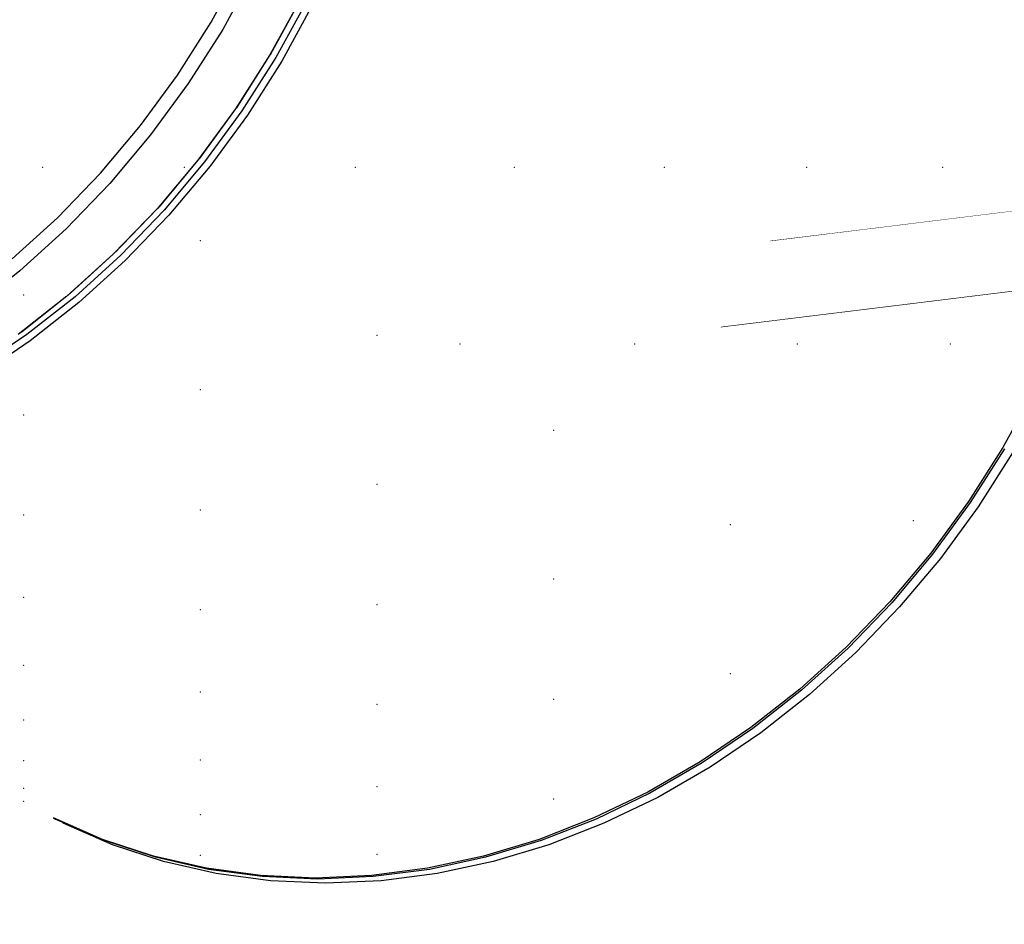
# Model space of a CAD drawing. Header units: millimetres. Extents: x 1798021 to 1815325, y -2500 to 6534.
# Tile 34 of 98: x 1805072 to 1805193, y 4779 to 4889. Entities that reach past the tile are written whole.
import ezdxf

# ---------------------------------------------------------------- set-up
doc = ezdxf.new("R2010")
doc.units = ezdxf.units.MM
doc.header["$MEASUREMENT"] = 0
doc.linetypes.add('Wipeout_Contour', pattern=[1000, 0, -1000])
for name, color, linetype in [('3 - SVĚTLA.3D', 7, 'Continuous'), ('4 - PRVKY ZÁMEČNICKÉ.3D', 7, 'Continuous'), ('Nové_4 - ZDIVO - STĚNY NENOSNÉ.3D', 7, 'Continuous'), ('Nové_Výplně - Povrchové', 7, 'Continuous'), ('Výplně - Povrchové', 7, 'Continuous')]:
    doc.layers.add(name, color=color, linetype=linetype)

# ---------------------------------------------------------------- blocks, each defined once
blk = doc.blocks.new('Řez_16', base_point=(1118812.4, 0))
at = {"color": 254, "linetype": 'Wipeout_Contour', "lineweight": 0, "ltscale": 287125239.6871727}
blk.add_wipeout([(1803569.96, 4604.29), (1803525.66, 4536.08), (1803600.03, 4385.91), (1808975.02, 5237.22), (1808974.93, 5239.5), (1808975.11, 5243.28), (1808975.65, 5246.61), (1808976.55, 5249.45), (1808977.79, 5251.81), (1808979.37, 5253.65), (1808981.29, 5254.98), (1808982.91, 5255.98), (1808983.01, 5256.01), (1808983.32, 5256.23), (1809116.02, 5337.76), (1805901.11, 4943.02), (1805926.98, 4927.12), (1805927.29, 4926.9), (1805927.39, 4926.87), (1805929.02, 4925.87), (1805930.93, 4924.54), (1805932.51, 4922.7), (1805933.76, 4920.34), (1805934.65, 4917.5), (1805935.19, 4914.17), (1805935.37, 4910.4), (1805935.2, 4906.19), (1805934.67, 4901.57), (1805933.78, 4896.58), (1805932.55, 4891.24), (1805930.97, 4885.58), (1805929.06, 4879.65), (1805926.84, 4873.47), (1805924.31, 4867.1), (1805921.48, 4860.55), (1805918.39, 4853.88), (1805915.04, 4847.13), (1805911.46, 4840.33), (1805907.67, 4833.54), (1805903.69, 4826.79), (1805899.55, 4820.12), (1805895.27, 4813.57), (1805890.88, 4807.19), (1805886.4, 4801.02), (1805881.87, 4795.08), (1805877.31, 4789.43), (1805872.75, 4784.09), (1805868.22, 4779.1), (1805863.74, 4774.48), (1805859.35, 4770.27), (1805855.07, 4766.49), (1805850.92, 4763.17), (1805846.94, 4760.32), (1805843.14, 4757.97), (1805839.56, 4756.12), (1805836.2, 4754.8), (1805833.1, 4754), (1805830.27, 4753.73), (1805827.74, 4754), (1805825.5, 4754.8), (1805823.88, 4755.8), (1805823.56, 4756.01), (1805823.47, 4756.05), (1805674.54, 4847.55), (1805672.67, 4848.84), (1805672.1, 4849.05), (1805662.34, 4855.05), (1805660.42, 4856.37), (1805658.84, 4858.22), (1805657.6, 4860.57), (1805656.7, 4863.42), (1805656.16, 4866.74), (1805655.98, 4870.52), (1805656.15, 4874.73), (1805656.69, 4879.35), (1805657.57, 4884.34), (1805658.81, 4889.68), (1805660.38, 4895.33), (1805662.29, 4901.27), (1805664.51, 4907.44), (1805667.05, 4913.82), (1805667.25, 4914.3), (1805621.97, 4908.74), (1805623.24, 4906.19), (1805624.91, 4901.57), (1805626.12, 4896.58), (1805626.89, 4891.24), (1805627.19, 4885.58), (1805627.03, 4879.65), (1805626.41, 4873.47), (1805625.34, 4867.1), (1805623.81, 4860.55), (1805621.85, 4853.88), (1805619.46, 4847.13), (1805616.65, 4840.33), (1805613.45, 4833.54), (1805609.87, 4826.79), (1805605.93, 4820.12), (1805601.67, 4813.57), (1805597.1, 4807.19), (1805592.25, 4801.02), (1805587.16, 4795.08), (1805581.86, 4789.43), (1805576.37, 4784.09), (1805570.74, 4779.1), (1805564.99, 4774.48), (1805559.17, 4770.27), (1805553.3, 4766.49), (1805547.43, 4763.17), (1805541.58, 4760.32), (1805535.81, 4757.97), (1805530.13, 4756.12), (1805524.6, 4754.8), (1805519.23, 4754), (1805514.07, 4753.73), (1805509.14, 4754), (1805504.48, 4754.8), (1805500.12, 4756.12), (1805496.08, 4757.97), (1805492.39, 4760.32), (1805491.06, 4761.32), (1805490.88, 4761.47), (1805490.73, 4761.57), (1805369.32, 4853.07), (1805368.26, 4853.98), (1805367.33, 4854.57), (1805359.37, 4860.57), (1805356.05, 4863.42), (1805353.11, 4866.74), (1805350.59, 4870.52), (1805348.49, 4874.73), (1805348.34, 4875.15), (1805203.57, 4857.37), (1805200.87, 4850.4), (1805197.56, 4843.28), (1805193.79, 4836.4), (1805189.59, 4829.78), (1805184.96, 4823.47), (1805179.95, 4817.52), (1805174.59, 4811.95), (1805168.91, 4806.8), (1805162.94, 4802.1), (1805156.72, 4797.89), (1805150.29, 4794.18), (1805143.69, 4791.01), (1805136.96, 4788.38), (1805130.14, 4786.33), (1805123.27, 4784.85), (1805116.4, 4783.95), (1805109.57, 4783.66), (1805102.81, 4783.95), (1805096.18, 4784.85), (1805089.71, 4786.33), (1805083.44, 4788.38), (1805077.41, 4791.01), (1805076.44, 4791.53), (1805076.24, 4791.64), (1805076.2, 4791.66), (1805002.45, 4831.18)], dxfattribs=at).dxf.layer = 'Výplně - Povrchové'
at = {"color": 254, "linetype": 'Wipeout_Contour', "lineweight": 0, "ltscale": 10843146.4861059}
blk.add_wipeout([(1808975.02, 5237.22), (1803600.03, 4385.91), (1803604.58, 4376.71), (1808976.2, 5227.49), (1808975.64, 5230.68), (1808975.1, 5235.29)], dxfattribs=at).dxf.layer = 'Výplně - Povrchové'
blk = doc.blocks.new('Řez_18', base_point=(1118812.4, 0))
at = {"color": 254, "linetype": 'Wipeout_Contour', "lineweight": 0, "ltscale": 72210743.34974928}
blk.add_wipeout([(1805062.58, 5053.08), (1805135.91, 5053.08), (1805135.91, 4986.45), (1805142.28, 4982.96), (1805150.19, 4977.93), (1805157.73, 4972.41), (1805164.85, 4966.42), (1805171.51, 4960.01), (1805177.66, 4953.22), (1805183.28, 4946.08), (1805188.32, 4938.65), (1805192.75, 4930.96), (1805196.54, 4923.07), (1805199.68, 4915.02), (1805202.14, 4906.87), (1805203.91, 4898.66), (1805204.97, 4890.44), (1805205.33, 4882.27), (1805204.97, 4874.2), (1805204.05, 4867.3), (1805345.55, 4884.68), (1805344.84, 4889.68), (1805344.54, 4895.33), (1805344.69, 4901.27), (1805345.31, 4907.44), (1805346.39, 4913.82), (1805347.91, 4920.37), (1805349.88, 4927.04), (1805352.27, 4933.79), (1805355.08, 4940.58), (1805358.28, 4947.38), (1805361.86, 4954.13), (1805365.79, 4960.8), (1805370.06, 4967.35), (1805374.63, 4973.72), (1805377.01, 4976.76), (1805377.01, 5053.08), (1805432.58, 5053.08), (1805432.58, 5061.08), (1805062.58, 5061.08)], dxfattribs=at).dxf.layer = 'Výplně - Povrchové'
at = {"color": 254, "linetype": 'Wipeout_Contour', "lineweight": 0, "ltscale": 14442084.49796572}
blk.add_wipeout([(1805157.99, 4851.77), (1805348.34, 4875.15), (1805346.82, 4879.35), (1805345.6, 4884.34), (1805345.55, 4884.68), (1805164.11, 4862.4), (1805163.69, 4861.44), (1805159.89, 4854.56)], dxfattribs=at).dxf.layer = 'Výplně - Povrchové'
at = {"layer": '4 - PRVKY ZÁMEČNICKÉ.3D', "color": 181, "linetype": 'Continuous', "lineweight": 30, "true_color": 0x9e3eff}
for p, q in [((1805345.55, 4884.68), (1805164.11, 4862.4)), ((1805348.34, 4875.15), (1805157.99, 4851.77))]:
    blk.add_line(p, q, dxfattribs=at)
blk = doc.blocks.new('Řez_20', base_point=(1118812.4, 0))
at = {"color": 254, "linetype": 'Wipeout_Contour', "lineweight": 0, "ltscale": 412533108.0059386}
blk.add_wipeout([(1800920.22, 500), (1804497.49, 500), (1804497.49, 2600), (1805397.49, 2600), (1805397.49, 500), (1806676.49, 500), (1806676.49, 502.46), (1806976.49, 502.46), (1806976.49, 500), (1809927.49, 500), (1809927.49, 2600), (1810827.49, 2600), (1810827.49, 500), (1812755.49, 500), (1812755.49, 2087.56), (1811335.88, 5601.22), (1810067.73, 5400.37), (1810067.73, 5390.19), (1810003.47, 5390.19), (1809952.96, 5382.19), (1809956.06, 5382.19), (1809956.06, 5304.84), (1809959.69, 5298.21), (1809962.99, 5291.1), (1809965.82, 5283.8), (1809968.14, 5276.36), (1809969.95, 5268.83), (1809971.23, 5261.25), (1809971.98, 5253.67), (1809972.19, 5246.14), (1809971.86, 5238.7), (1809970.99, 5231.4), (1809969.59, 5224.29), (1809967.67, 5217.4), (1809965.23, 5210.78), (1809962.3, 5204.47), (1809958.89, 5198.52), (1809955.02, 5192.95), (1809950.71, 5187.8), (1809946, 5183.11), (1809940.91, 5178.89), (1809935.48, 5175.19), (1809929.73, 5172.01), (1809923.93, 5168.9), (1809923.73, 5168.82), (1809922.48, 5168.13), (1809834.1, 5120.76), (1809834.07, 5120.75), (1809833.86, 5120.63), (1809832.89, 5120.12), (1809826.87, 5117.49), (1809820.6, 5115.43), (1809814.13, 5113.95), (1809807.49, 5113.06), (1809800.74, 5112.76), (1809793.9, 5113.06), (1809787.03, 5113.95), (1809780.16, 5115.43), (1809773.34, 5117.49), (1809766.61, 5120.12), (1809760.01, 5123.29), (1809753.58, 5127), (1809747.36, 5131.21), (1809741.39, 5135.91), (1809735.71, 5141.06), (1809730.35, 5146.63), (1809725.34, 5152.58), (1809720.72, 5158.89), (1809716.51, 5165.5), (1809712.74, 5172.39), (1809709.43, 5179.51), (1809706.61, 5186.81), (1809704.28, 5194.25), (1809702.48, 5201.78), (1809701.19, 5209.36), (1809700.45, 5216.94), (1809700.24, 5224.47), (1809700.57, 5231.91), (1809701.43, 5239.21), (1809702.83, 5246.32), (1809704.76, 5253.21), (1809707.19, 5259.83), (1809710.13, 5266.13), (1809713.54, 5272.09), (1809717.41, 5277.66), (1809721.71, 5282.81), (1809726.42, 5287.5), (1809731.51, 5291.72), (1809736.95, 5295.42), (1809742.7, 5298.6), (1809743.66, 5299.11), (1809743.7, 5299.13), (1809743.91, 5299.24), (1809774.39, 5315.58), (1809774.39, 5353.91), (1809533.29, 5315.72), (1809533.29, 5305.87), (1809535.67, 5302.83), (1809540.24, 5296.45), (1809544.51, 5289.91), (1809548.44, 5283.24), (1809552.02, 5276.49), (1809555.22, 5269.69), (1809558.03, 5262.9), (1809560.42, 5256.14), (1809562.39, 5249.47), (1809563.91, 5242.93), (1809564.99, 5236.55), (1809565.61, 5230.37), (1809565.77, 5224.44), (1809565.46, 5218.79), (1809564.7, 5213.45), (1809563.48, 5208.45), (1809561.82, 5203.84), (1809559.72, 5199.63), (1809557.19, 5195.85), (1809554.26, 5192.53), (1809550.93, 5189.68), (1809542.97, 5183.68), (1809542.04, 5183.09), (1809540.98, 5182.18), (1809419.57, 5090.68), (1809419.42, 5090.58), (1809419.24, 5090.43), (1809417.92, 5089.43), (1809414.22, 5087.08), (1809410.18, 5085.23), (1809405.82, 5083.91), (1809401.16, 5083.11), (1809396.23, 5082.84), (1809391.07, 5083.11), (1809385.71, 5083.91), (1809380.17, 5085.23), (1809374.5, 5087.08), (1809368.72, 5089.43), (1809362.88, 5092.28), (1809357, 5095.6), (1809351.14, 5099.38), (1809345.31, 5103.59), (1809339.56, 5108.2), (1809333.93, 5113.2), (1809328.44, 5118.54), (1809323.14, 5124.19), (1809318.05, 5130.12), (1809313.2, 5136.3), (1809308.63, 5142.68), (1809304.37, 5149.22), (1809300.44, 5155.89), (1809296.86, 5162.65), (1809293.65, 5169.44), (1809290.85, 5176.24), (1809288.45, 5182.99), (1809286.49, 5189.66), (1809284.96, 5196.2), (1809283.89, 5202.58), (1809283.27, 5208.76), (1809283.11, 5214.69), (1809283.42, 5220.35), (1809284.18, 5225.69), (1809285.4, 5230.68), (1809287.06, 5235.29), (1809289.16, 5239.5), (1809291.69, 5243.28), (1809294.62, 5246.6), (1809297.95, 5249.45), (1809299.27, 5250.45), (1809299.43, 5250.55), (1809299.6, 5250.7), (1809346.65, 5286.16), (1809231.35, 5267.9), (1809233.99, 5262.9), (1809237.34, 5256.14), (1809240.43, 5249.47), (1809243.26, 5242.93), (1809245.79, 5236.55), (1809248.01, 5230.37), (1809249.92, 5224.44), (1809251.5, 5218.79), (1809252.73, 5213.45), (1809253.62, 5208.45), (1809254.15, 5203.84), (1809254.32, 5199.63), (1809254.14, 5195.85), (1809253.6, 5192.53), (1809252.71, 5189.68), (1809251.46, 5187.33), (1809249.88, 5185.48), (1809247.97, 5184.16), (1809238.2, 5178.16), (1809237.63, 5177.95), (1809235.76, 5176.66), (1809086.83, 5085.16), (1809086.74, 5085.12), (1809086.43, 5084.91), (1809084.8, 5083.91), (1809082.57, 5083.11), (1809080.03, 5082.84), (1809077.2, 5083.11), (1809074.1, 5083.91), (1809070.74, 5085.23), (1809067.16, 5087.08), (1809063.36, 5089.43), (1809059.38, 5092.28), (1809055.23, 5095.6), (1809050.95, 5099.38), (1809046.56, 5103.59), (1809042.08, 5108.2), (1809037.55, 5113.2), (1809032.99, 5118.54), (1809028.43, 5124.19), (1809023.9, 5130.12), (1809019.42, 5136.3), (1809015.03, 5142.68), (1809010.75, 5149.22), (1809006.61, 5155.89), (1809002.63, 5162.65), (1808998.84, 5169.44), (1808995.26, 5176.24), (1808991.91, 5182.99), (1808988.82, 5189.66), (1808986, 5196.2), (1808983.46, 5202.58), (1808981.24, 5208.76), (1808979.33, 5214.69), (1808977.76, 5220.35), (1808976.52, 5225.69), (1808976.2, 5227.49), (1803604.58, 4376.71)], dxfattribs=at).dxf.layer = 'Nové_Výplně - Povrchové'
blk = doc.blocks.new('Řez_63', base_point=(1118812.4, 0))
at = {"color": 254, "linetype": 'Wipeout_Contour', "lineweight": 0, "ltscale": 9025845.011736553}
blk.add_wipeout([(1805135.91, 4923.08), (1805129.18, 4923.08), (1805205.33, 4882.27), (1805204.97, 4890.44), (1805135.91, 4927.46)], dxfattribs=at).dxf.layer = 'Výplně - Povrchové'
at = {"color": 254, "linetype": 'Wipeout_Contour', "lineweight": 0, "ltscale": 7220433.467698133}
blk.add_wipeout([(1805096.96, 4888.29), (1805102.76, 4885.18), (1805106.53, 4892.07), (1805100.73, 4895.18)], dxfattribs=at).dxf.layer = 'Výplně - Povrchové'
at = {"color": 254, "linetype": 'Wipeout_Contour', "lineweight": 0, "ltscale": 5415611.787732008}
blk.add_wipeout([(1805190.79, 4855.8), (1805199.66, 4851.05), (1805202.04, 4857.18)], dxfattribs=at).dxf.layer = 'Výplně - Povrchové'
at = {"color": 254, "linetype": 'Wipeout_Contour', "lineweight": 0, "ltscale": 7220674.66731713}
blk.add_wipeout([(1805119.52, 4928.26), (1805118.24, 4920.68), (1805204.97, 4874.2), (1805205.33, 4882.27)], dxfattribs=at).dxf.layer = 'Výplně - Povrchové'
at = {"color": 254, "linetype": 'Wipeout_Contour', "lineweight": 0, "ltscale": 7220417.436930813}
blk.add_wipeout([(1805092.75, 4881.67), (1805098.55, 4878.57), (1805102.76, 4885.18), (1805096.96, 4888.29)], dxfattribs=at).dxf.layer = 'Výplně - Povrchové'
at = {"color": 254, "linetype": 'Wipeout_Contour', "lineweight": 0, "ltscale": 7220789.731517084}
blk.add_wipeout([(1805177.3, 4854.14), (1805196.36, 4843.93), (1805199.66, 4851.05), (1805190.79, 4855.8)], dxfattribs=at).dxf.layer = 'Výplně - Povrchové'
at = {"color": 254, "linetype": 'Wipeout_Contour', "lineweight": 0, "ltscale": 9025878.667755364}
blk.add_wipeout([(1805118.24, 4920.68), (1805116.43, 4913.15), (1805202.37, 4867.1), (1805204.05, 4867.3), (1805204.97, 4874.2)], dxfattribs=at).dxf.layer = 'Výplně - Povrchové'
at = {"color": 254, "linetype": 'Wipeout_Contour', "lineweight": 0, "ltscale": 7220399.703248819}
blk.add_wipeout([(1805092.75, 4881.67), (1805088.13, 4875.37), (1805093.92, 4872.26), (1805098.55, 4878.57)], dxfattribs=at).dxf.layer = 'Výplně - Povrchové'
at = {"color": 254, "linetype": 'Wipeout_Contour', "lineweight": 0, "ltscale": 7220648.673991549}
blk.add_wipeout([(1805114.11, 4905.71), (1805189.18, 4865.48), (1805202.37, 4867.1), (1805116.43, 4913.15)], dxfattribs=at).dxf.layer = 'Výplně - Povrchové'
at = {"color": 254, "linetype": 'Wipeout_Contour', "lineweight": 0, "ltscale": 7220380.375965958}
blk.add_wipeout([(1805083.12, 4869.41), (1805088.92, 4866.3), (1805093.92, 4872.26), (1805088.13, 4875.37)], dxfattribs=at).dxf.layer = 'Výplně - Povrchové'
at = {"color": 254, "linetype": 'Wipeout_Contour', "lineweight": 0, "ltscale": 7220359.574259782}
blk.add_wipeout([(1805083.12, 4869.41), (1805077.76, 4863.84), (1805083.55, 4860.74), (1805088.92, 4866.3)], dxfattribs=at).dxf.layer = 'Výplně - Povrchové'
at = {"color": 254, "linetype": 'Wipeout_Contour', "lineweight": 0, "ltscale": 7220337.426308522}
blk.add_wipeout([(1805077.76, 4863.84), (1805072.08, 4858.69), (1805077.87, 4855.59), (1805083.55, 4860.74)], dxfattribs=at).dxf.layer = 'Výplně - Povrchové'
at = {"color": 254, "linetype": 'Wipeout_Contour', "lineweight": 0, "ltscale": 7220314.068689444}
blk.add_wipeout([(1805072.08, 4858.69), (1805066.11, 4854), (1805071.9, 4850.89), (1805077.87, 4855.59)], dxfattribs=at).dxf.layer = 'Výplně - Povrchové'
at = {"color": 254, "linetype": 'Wipeout_Contour', "lineweight": 0, "ltscale": 144402708.6723406}
blk.add_wipeout([(1804942.97, 4923.16), (1804942.76, 4915.78), (1804943.08, 4908.49), (1804943.93, 4901.34), (1804945.31, 4894.36), (1804947.19, 4887.61), (1804949.58, 4881.13), (1804952.45, 4874.95), (1804955.8, 4869.11), (1804959.59, 4863.65), (1804963.81, 4858.61), (1804968.42, 4854.01), (1804973.41, 4849.88), (1804978.74, 4846.25), (1804981.88, 4844.51), (1804987.38, 4842.11), (1804993.53, 4840.1), (1804999.87, 4838.65), (1805006.37, 4837.77), (1805012.99, 4837.48), (1805019.69, 4837.77), (1805026.42, 4838.65), (1805033.15, 4840.1), (1805039.84, 4842.11), (1805046.43, 4844.69), (1805052.9, 4847.8), (1805059.2, 4851.43), (1805065.3, 4855.56), (1805071.15, 4860.16), (1805076.72, 4865.21), (1805081.97, 4870.67), (1805086.88, 4876.5), (1805091.41, 4882.68), (1805095.53, 4889.17), (1805099.23, 4895.92), (1805102.47, 4902.89), (1805105.24, 4910.04), (1805107.51, 4917.33), (1805109.29, 4924.72), (1805110.54, 4932.14), (1805111.28, 4939.57), (1805111.48, 4946.95), (1805111.16, 4954.24), (1805110.31, 4961.39), (1805108.94, 4968.37), (1805107.05, 4975.12), (1805104.66, 4981.6), (1805101.79, 4987.78), (1805098.44, 4993.62), (1805094.65, 4999.08), (1805090.43, 5004.12), (1805085.82, 5008.72), (1805080.83, 5012.85), (1805075.5, 5016.49), (1805072.36, 5018.22), (1805066.86, 5020.62), (1805060.71, 5022.63), (1805054.37, 5024.08), (1805047.87, 5024.96), (1805041.25, 5025.25), (1805034.55, 5024.96), (1805027.82, 5024.08), (1805021.09, 5022.63), (1805014.4, 5020.62), (1805007.81, 5018.04), (1805001.34, 5014.93), (1804995.04, 5011.3), (1804988.94, 5007.17), (1804983.09, 5002.57), (1804977.52, 4997.52), (1804972.27, 4992.07), (1804967.36, 4986.23), (1804962.83, 4980.05), (1804958.71, 4973.56), (1804955.01, 4966.81), (1804951.77, 4959.84), (1804949, 4952.69), (1804946.73, 4945.4), (1804944.96, 4938.02), (1804943.7, 4930.59)], dxfattribs=at).dxf.layer = 'Výplně - Povrchové'
at = {"color": 254, "linetype": 'Wipeout_Contour', "lineweight": 0, "ltscale": 7220616.927711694}
blk.add_wipeout([(1805114.11, 4905.71), (1805111.28, 4898.41), (1805175.8, 4863.83), (1805189.18, 4865.48)], dxfattribs=at).dxf.layer = 'Výplně - Povrchové'
at = {"color": 254, "linetype": 'Wipeout_Contour', "lineweight": 0, "ltscale": 7220446.484391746}
blk.add_wipeout([(1805102.78, 4885.23), (1805103.49, 4884.85), (1805107.22, 4891.67), (1805106.51, 4892.05)], dxfattribs=at).dxf.layer = 'Výplně - Povrchové'
at = {"color": 254, "linetype": 'Wipeout_Contour', "lineweight": 0, "ltscale": 9025755.577494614}
blk.add_wipeout([(1805111.28, 4898.41), (1805107.97, 4891.3), (1805163.69, 4861.44), (1805164.11, 4862.4), (1805175.8, 4863.83)], dxfattribs=at).dxf.layer = 'Výplně - Povrchové'
at = {"color": 254, "linetype": 'Wipeout_Contour', "lineweight": 0, "ltscale": 9025539.63604107}
blk.add_wipeout([(1805098.62, 4878.68), (1805099.32, 4878.3), (1805103.49, 4884.85), (1805102.78, 4885.23), (1805102.76, 4885.18)], dxfattribs=at).dxf.layer = 'Výplně - Povrchové'
at = {"color": 254, "linetype": 'Wipeout_Contour', "lineweight": 0, "ltscale": 7220562.072565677}
blk.add_wipeout([(1805104.2, 4884.41), (1805159.89, 4854.56), (1805163.69, 4861.44), (1805107.97, 4891.3)], dxfattribs=at).dxf.layer = 'Výplně - Povrchové'
at = {"color": 254, "linetype": 'Wipeout_Contour', "lineweight": 0, "ltscale": 9025517.860358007}
blk.add_wipeout([(1805094.05, 4872.43), (1805094.75, 4872.05), (1805099.32, 4878.3), (1805098.62, 4878.68), (1805098.55, 4878.57)], dxfattribs=at).dxf.layer = 'Výplně - Povrchové'
at = {"color": 254, "linetype": 'Wipeout_Contour', "lineweight": 0, "ltscale": 9025494.105852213}
blk.add_wipeout([(1805093.92, 4872.26), (1805089.1, 4866.52), (1805089.79, 4866.16), (1805094.75, 4872.05), (1805094.05, 4872.43)], dxfattribs=at).dxf.layer = 'Výplně - Povrchové'
at = {"color": 254, "linetype": 'Wipeout_Contour', "lineweight": 0, "ltscale": 7220755.747163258}
blk.add_wipeout([(1805163.78, 4852.48), (1805192.59, 4837.04), (1805196.36, 4843.93), (1805177.3, 4854.14)], dxfattribs=at).dxf.layer = 'Výplně - Povrchové'
at = {"color": 254, "linetype": 'Wipeout_Contour', "lineweight": 0, "ltscale": 12636112.07556784}
blk.add_wipeout([(1805100, 4877.79), (1805188.38, 4830.43), (1805192.59, 4837.04), (1805163.78, 4852.48), (1805157.99, 4851.77), (1805159.89, 4854.56), (1805104.2, 4884.41)], dxfattribs=at).dxf.layer = 'Výplně - Povrchové'
at = {"color": 254, "linetype": 'Wipeout_Contour', "lineweight": 0, "ltscale": 9025468.51938409}
blk.add_wipeout([(1805083.81, 4861), (1805084.48, 4860.64), (1805089.79, 4866.16), (1805089.1, 4866.52), (1805088.92, 4866.3)], dxfattribs=at).dxf.layer = 'Výplně - Povrchové'
at = {"color": 254, "linetype": 'Wipeout_Contour', "lineweight": 0, "ltscale": 7220593.573906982}
blk.add_wipeout([(1805095.37, 4871.48), (1805183.76, 4824.12), (1805188.38, 4830.43), (1805100, 4877.79)], dxfattribs=at).dxf.layer = 'Výplně - Povrchové'
at = {"color": 254, "linetype": 'Wipeout_Contour', "lineweight": 0, "ltscale": 9025441.259679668}
blk.add_wipeout([(1805083.55, 4860.74), (1805078.21, 4855.89), (1805078.86, 4855.54), (1805084.48, 4860.64), (1805083.81, 4861)], dxfattribs=at).dxf.layer = 'Výplně - Povrchové'
at = {"layer": '3 - SVĚTLA.3D', "color": 7, "linetype": 'Continuous', "lineweight": 0}
blk.add_point((1805185.21, 4871.39), dxfattribs=at)
at = {"color": 254, "linetype": 'Wipeout_Contour', "lineweight": 0, "ltscale": 7220574.246985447}
blk.add_wipeout([(1805095.37, 4871.48), (1805090.37, 4865.53), (1805178.75, 4818.16), (1805183.76, 4824.12)], dxfattribs=at).dxf.layer = 'Výplně - Povrchové'
at = {"color": 254, "linetype": 'Wipeout_Contour', "lineweight": 0, "ltscale": 9025412.496457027}
blk.add_wipeout([(1805072.33, 4851.23), (1805072.95, 4850.9), (1805078.86, 4855.54), (1805078.21, 4855.89), (1805077.87, 4855.59)], dxfattribs=at).dxf.layer = 'Výplně - Povrchové'
at = {"color": 254, "linetype": 'Wipeout_Contour', "lineweight": 0, "ltscale": 7220790.709711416}
blk.add_wipeout([(1805192.83, 4836.91), (1805188.62, 4830.3), (1805189.59, 4829.78), (1805193.79, 4836.4)], dxfattribs=at).dxf.layer = 'Výplně - Povrchové'
at = {"layer": '3 - SVĚTLA.3D', "color": 7, "linetype": 'Continuous', "lineweight": 0}
for p in [(1805132.7, 4871.39), (1805151.1, 4871.39), (1805168.57, 4871.39)]:
    blk.add_point(p, dxfattribs=at)
at = {"color": 254, "linetype": 'Wipeout_Contour', "lineweight": 0, "ltscale": 7220553.445590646}
blk.add_wipeout([(1805090.37, 4865.53), (1805085, 4859.96), (1805173.39, 4812.59), (1805178.75, 4818.16)], dxfattribs=at).dxf.layer = 'Výplně - Povrchové'
at = {"color": 254, "linetype": 'Wipeout_Contour', "lineweight": 0, "ltscale": 9025382.40941177}
blk.add_wipeout([(1805066.21, 4847.04), (1805066.79, 4846.72), (1805072.95, 4850.9), (1805072.33, 4851.23), (1805071.9, 4850.89)], dxfattribs=at).dxf.layer = 'Výplně - Povrchové'
at = {"color": 254, "linetype": 'Wipeout_Contour', "lineweight": 0, "ltscale": 7220772.976748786}
blk.add_wipeout([(1805188.62, 4830.3), (1805184, 4823.99), (1805184.96, 4823.47), (1805189.59, 4829.78)], dxfattribs=at).dxf.layer = 'Výplně - Povrchové'
at = {"color": 254, "linetype": 'Wipeout_Contour', "lineweight": 0, "ltscale": 7220531.297971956}
blk.add_wipeout([(1805085, 4859.96), (1805079.32, 4854.81), (1805167.7, 4807.45), (1805173.39, 4812.59)], dxfattribs=at).dxf.layer = 'Výplně - Povrchové'
at = {"color": 254, "linetype": 'Wipeout_Contour', "lineweight": 0, "ltscale": 7220753.650155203}
blk.add_wipeout([(1805184, 4823.99), (1805178.99, 4818.03), (1805179.95, 4817.52), (1805184.96, 4823.47)], dxfattribs=at).dxf.layer = 'Výplně - Povrchové'
at = {"color": 254, "linetype": 'Wipeout_Contour', "lineweight": 0, "ltscale": 7220507.940628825}
blk.add_wipeout([(1805079.32, 4854.81), (1805073.35, 4850.11), (1805161.73, 4802.75), (1805167.7, 4807.45)], dxfattribs=at).dxf.layer = 'Výplně - Povrchové'
at = {"color": 254, "linetype": 'Wipeout_Contour', "lineweight": 0, "ltscale": 7220732.849071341}
blk.add_wipeout([(1805178.99, 4818.03), (1805173.63, 4812.47), (1805174.59, 4811.95), (1805179.95, 4817.52)], dxfattribs=at).dxf.layer = 'Výplně - Povrchové'
at = {"color": 254, "linetype": 'Wipeout_Contour', "lineweight": 0, "ltscale": 7220483.517579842}
blk.add_wipeout([(1805073.35, 4850.11), (1805067.13, 4845.9), (1805155.51, 4798.54), (1805161.73, 4802.75)], dxfattribs=at).dxf.layer = 'Výplně - Povrchové'
at = {"color": 254, "linetype": 'Wipeout_Contour', "lineweight": 0, "ltscale": 7220710.701728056}
blk.add_wipeout([(1805173.63, 4812.47), (1805167.94, 4807.32), (1805168.91, 4806.8), (1805174.59, 4811.95)], dxfattribs=at).dxf.layer = 'Výplně - Povrchové'
at = {"color": 254, "linetype": 'Wipeout_Contour', "lineweight": 0, "ltscale": 7220458.179378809}
blk.add_wipeout([(1805060.7, 4842.2), (1805149.08, 4794.83), (1805155.51, 4798.54), (1805067.13, 4845.9)], dxfattribs=at).dxf.layer = 'Výplně - Povrchové'
at = {"color": 254, "linetype": 'Wipeout_Contour', "lineweight": 0, "ltscale": 7220687.344656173}
blk.add_wipeout([(1805167.94, 4807.32), (1805161.97, 4802.62), (1805162.94, 4802.1), (1805168.91, 4806.8)], dxfattribs=at).dxf.layer = 'Výplně - Povrchové'
at = {"color": 254, "linetype": 'Wipeout_Contour', "lineweight": 0, "ltscale": 7220432.082230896}
blk.add_wipeout([(1805060.7, 4842.2), (1805054.1, 4839.02), (1805142.48, 4791.66), (1805149.08, 4794.83)], dxfattribs=at).dxf.layer = 'Výplně - Povrchové'
at = {"color": 254, "linetype": 'Wipeout_Contour', "lineweight": 0, "ltscale": 7220662.921845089}
blk.add_wipeout([(1805155.76, 4798.41), (1805156.72, 4797.89), (1805162.94, 4802.1), (1805161.97, 4802.62)], dxfattribs=at).dxf.layer = 'Výplně - Povrchové'
at = {"color": 254, "linetype": 'Wipeout_Contour', "lineweight": 0, "ltscale": 7220405.387021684}
blk.add_wipeout([(1805047.37, 4836.39), (1805135.75, 4789.03), (1805142.48, 4791.66), (1805054.1, 4839.02)], dxfattribs=at).dxf.layer = 'Výplně - Povrchové'
at = {"color": 254, "linetype": 'Wipeout_Contour', "lineweight": 0, "ltscale": 7220637.583855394}
blk.add_wipeout([(1805155.76, 4798.41), (1805149.33, 4794.7), (1805150.29, 4794.18), (1805156.72, 4797.89)], dxfattribs=at).dxf.layer = 'Výplně - Povrchové'
at = {"color": 254, "linetype": 'Wipeout_Contour', "lineweight": 0, "ltscale": 7220378.258325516}
blk.add_wipeout([(1805040.55, 4834.34), (1805128.93, 4786.97), (1805135.75, 4789.03), (1805047.37, 4836.39)], dxfattribs=at).dxf.layer = 'Výplně - Povrchové'
at = {"color": 254, "linetype": 'Wipeout_Contour', "lineweight": 0, "ltscale": 7220611.486890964}
blk.add_wipeout([(1805149.33, 4794.7), (1805142.73, 4791.53), (1805143.69, 4791.01), (1805150.29, 4794.18)], dxfattribs=at).dxf.layer = 'Výplně - Povrchové'
at = {"color": 254, "linetype": 'Wipeout_Contour', "lineweight": 0, "ltscale": 7220350.863391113}
blk.add_wipeout([(1805040.55, 4834.34), (1805033.68, 4832.86), (1805122.06, 4785.49), (1805128.93, 4786.97)], dxfattribs=at).dxf.layer = 'Výplně - Povrchové'
at = {"color": 254, "linetype": 'Wipeout_Contour', "lineweight": 0, "ltscale": 7220584.791836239}
blk.add_wipeout([(1805142.73, 4791.53), (1805135.99, 4788.9), (1805136.96, 4788.38), (1805143.69, 4791.01)], dxfattribs=at).dxf.layer = 'Výplně - Povrchové'
at = {"color": 254, "linetype": 'Wipeout_Contour', "lineweight": 0, "ltscale": 7220323.371110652}
blk.add_wipeout([(1805033.68, 4832.86), (1805026.81, 4831.97), (1805115.19, 4784.6), (1805122.06, 4785.49)], dxfattribs=at).dxf.layer = 'Výplně - Povrchové'
at = {"color": 254, "linetype": 'Wipeout_Contour', "lineweight": 0, "ltscale": 7220557.663264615}
blk.add_wipeout([(1805135.99, 4788.9), (1805129.17, 4786.84), (1805130.14, 4786.33), (1805136.96, 4788.38)], dxfattribs=at).dxf.layer = 'Výplně - Povrchové'
at = {"color": 254, "linetype": 'Wipeout_Contour', "lineweight": 0, "ltscale": 7220295.950978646}
blk.add_wipeout([(1805026.81, 4831.97), (1805019.98, 4831.67), (1805108.36, 4784.3), (1805115.19, 4784.6)], dxfattribs=at).dxf.layer = 'Výplně - Povrchové'
at = {"color": 254, "linetype": 'Wipeout_Contour', "lineweight": 0, "ltscale": 7220530.268424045}
blk.add_wipeout([(1805129.17, 4786.84), (1805122.31, 4785.36), (1805123.27, 4784.85), (1805130.14, 4786.33)], dxfattribs=at).dxf.layer = 'Výplně - Povrchové'
at = {"color": 254, "linetype": 'Wipeout_Contour', "lineweight": 0, "ltscale": 7220268.772052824}
blk.add_wipeout([(1805013.22, 4831.97), (1805101.6, 4784.6), (1805108.36, 4784.3), (1805019.98, 4831.67)], dxfattribs=at).dxf.layer = 'Výplně - Povrchové'
at = {"color": 254, "linetype": 'Wipeout_Contour', "lineweight": 0, "ltscale": 7220502.776206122}
blk.add_wipeout([(1805122.31, 4785.36), (1805115.43, 4784.47), (1805116.4, 4783.95), (1805123.27, 4784.85)], dxfattribs=at).dxf.layer = 'Výplně - Povrchové'
at = {"color": 254, "linetype": 'Wipeout_Contour', "lineweight": 0, "ltscale": 7220242.001881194}
blk.add_wipeout([(1805013.22, 4831.97), (1805006.59, 4832.86), (1805094.97, 4785.49), (1805101.6, 4784.6)], dxfattribs=at).dxf.layer = 'Výplně - Povrchové'
at = {"color": 254, "linetype": 'Wipeout_Contour', "lineweight": 0, "ltscale": 7220475.356104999}
blk.add_wipeout([(1805115.43, 4784.47), (1805108.6, 4784.17), (1805109.57, 4783.66), (1805116.4, 4783.95)], dxfattribs=at).dxf.layer = 'Výplně - Povrchové'
at = {"color": 254, "linetype": 'Wipeout_Contour', "lineweight": 0, "ltscale": 7220215.805534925}
blk.add_wipeout([(1805006.59, 4832.86), (1805000.12, 4834.34), (1805088.5, 4786.97), (1805094.97, 4785.49)], dxfattribs=at).dxf.layer = 'Výplně - Povrchové'
at = {"color": 254, "linetype": 'Wipeout_Contour', "lineweight": 0, "ltscale": 7220448.177172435}
blk.add_wipeout([(1805108.6, 4784.17), (1805101.84, 4784.47), (1805102.81, 4783.95), (1805109.57, 4783.66)], dxfattribs=at).dxf.layer = 'Výplně - Povrchové'
at = {"color": 254, "linetype": 'Wipeout_Contour', "lineweight": 0, "ltscale": 7220190.344498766}
blk.add_wipeout([(1804993.85, 4836.39), (1805082.23, 4789.03), (1805088.5, 4786.97), (1805000.12, 4834.34)], dxfattribs=at).dxf.layer = 'Výplně - Povrchové'
at = {"color": 254, "linetype": 'Wipeout_Contour', "lineweight": 0, "ltscale": 7220421.406975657}
blk.add_wipeout([(1805101.84, 4784.47), (1805095.21, 4785.36), (1805096.18, 4784.85), (1805102.81, 4783.95)], dxfattribs=at).dxf.layer = 'Výplně - Povrchové'
at = {"color": 254, "linetype": 'Wipeout_Contour', "lineweight": 0, "ltscale": 7220165.775817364}
blk.add_wipeout([(1804993.85, 4836.39), (1804987.82, 4839.02), (1805076.2, 4791.66), (1805082.23, 4789.03)], dxfattribs=at).dxf.layer = 'Výplně - Povrchové'
at = {"color": 254, "linetype": 'Wipeout_Contour', "lineweight": 0, "ltscale": 7220395.210564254}
blk.add_wipeout([(1805095.21, 4785.36), (1805088.74, 4786.84), (1805089.71, 4786.33), (1805096.18, 4784.85)], dxfattribs=at).dxf.layer = 'Výplně - Povrchové'
at = {"layer": '3 - SVĚTLA.3D', "color": 7, "linetype": 'Continuous', "lineweight": 0}
for p in [(1805072.58, 4828.78), (1805072.58, 4818.7), (1805072.58, 4810.38), (1805072.58, 4803.66), (1805072.58, 4798.69), (1805072.58, 4795.28), (1805072.58, 4793.69)]:
    blk.add_point(p, dxfattribs=at)
at = {"color": 254, "linetype": 'Wipeout_Contour', "lineweight": 0, "ltscale": 155237313.9567027}
blk.add_wipeout([(1804986.57, 4839.71), (1804987.82, 4839.02), (1804993.85, 4836.39), (1805000.12, 4834.34), (1805006.59, 4832.86), (1805013.22, 4831.97), (1805019.98, 4831.67), (1805026.81, 4831.97), (1805033.68, 4832.86), (1805040.55, 4834.34), (1805047.37, 4836.39), (1805054.1, 4839.02), (1805060.7, 4842.2), (1805067.13, 4845.9), (1805073.35, 4850.11), (1805079.32, 4854.81), (1805085, 4859.96), (1805090.37, 4865.53), (1805095.37, 4871.48), (1805100, 4877.79), (1805104.2, 4884.41), (1805107.97, 4891.3), (1805111.28, 4898.41), (1805114.11, 4905.71), (1805116.43, 4913.15), (1805118.24, 4920.68), (1805119.52, 4928.26), (1805120.27, 4935.84), (1805120.48, 4943.37), (1805120.15, 4950.81), (1805119.28, 4958.11), (1805117.88, 4965.22), (1805115.95, 4972.11), (1805113.52, 4978.73), (1805110.59, 4985.04), (1805107.17, 4990.99), (1805103.3, 4996.56), (1805099, 5001.71), (1805094.29, 5006.41), (1805089.2, 5010.62), (1805083.76, 5014.32), (1805078.01, 5017.5), (1805077.81, 5017.59), (1805082.31, 5015.1), (1805087.75, 5011.4), (1805092.84, 5007.18), (1805097.55, 5002.49), (1805101.86, 4997.34), (1805105.73, 4991.77), (1805109.14, 4985.81), (1805109.56, 4984.9), (1805109.81, 4984.47), (1805112.71, 4978.22), (1805115.12, 4971.67), (1805117.03, 4964.85), (1805118.42, 4957.81), (1805119.27, 4950.58), (1805119.6, 4943.22), (1805119.39, 4935.76), (1805118.65, 4928.26), (1805117.38, 4920.76), (1805115.59, 4913.3), (1805113.29, 4905.94), (1805110.5, 4898.71), (1805107.22, 4891.67), (1805103.49, 4884.85), (1805099.32, 4878.3), (1805094.75, 4872.05), (1805089.79, 4866.16), (1805084.48, 4860.64), (1805078.86, 4855.54), (1805072.95, 4850.9), (1805066.79, 4846.72), (1805060.42, 4843.06), (1805053.89, 4839.91), (1805047.23, 4837.31), (1805040.47, 4835.28), (1805033.67, 4833.81), (1805026.87, 4832.93), (1805026.76, 4832.92), (1805025.36, 4832.74), (1805018.53, 4832.44), (1805011.77, 4832.74), (1805005.14, 4833.63), (1804998.67, 4835.11), (1804992.4, 4837.17)], dxfattribs=at).dxf.layer = 'Výplně - Povrchové'
at = {"color": 254, "linetype": 'Wipeout_Contour', "lineweight": 0, "ltscale": 7220369.749446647}
blk.add_wipeout([(1805082.47, 4788.9), (1805083.44, 4788.38), (1805089.71, 4786.33), (1805088.74, 4786.84)], dxfattribs=at).dxf.layer = 'Výplně - Povrchové'
at = {"layer": '3 - SVĚTLA.3D', "color": 181, "linetype": 'Continuous', "lineweight": 30, "true_color": 0x9e3eff}
for p, q in [((1805095.53, 4889.17), (1805099.23, 4895.92)), ((1805100.73, 4895.18), (1805096.96, 4888.29)), ((1805106.53, 4892.07), (1805102.76, 4885.18)), ((1805107.22, 4891.67), (1805103.49, 4884.85)), ((1805107.97, 4891.3), (1805104.2, 4884.41)), ((1805091.41, 4882.68), (1805095.53, 4889.17)), ((1805096.96, 4888.29), (1805092.75, 4881.67)), ((1805102.76, 4885.18), (1805098.55, 4878.57)), ((1805103.49, 4884.85), (1805099.32, 4878.3)), ((1805104.2, 4884.41), (1805100, 4877.79)), ((1805086.88, 4876.5), (1805091.41, 4882.68)), ((1805092.75, 4881.67), (1805088.13, 4875.37)), ((1805098.55, 4878.57), (1805093.92, 4872.26)), ((1805099.32, 4878.3), (1805094.75, 4872.05)), ((1805100, 4877.79), (1805095.37, 4871.48)), ((1805081.97, 4870.67), (1805086.88, 4876.5)), ((1805088.13, 4875.37), (1805083.12, 4869.41)), ((1805093.92, 4872.26), (1805088.92, 4866.3)), ((1805094.75, 4872.05), (1805089.79, 4866.16)), ((1805095.37, 4871.48), (1805090.37, 4865.53)), ((1805076.72, 4865.21), (1805081.97, 4870.67)), ((1805083.12, 4869.41), (1805077.76, 4863.84)), ((1805088.92, 4866.3), (1805083.55, 4860.74)), ((1805089.79, 4866.16), (1805084.48, 4860.64)), ((1805071.15, 4860.16), (1805076.72, 4865.21)), ((1805090.37, 4865.53), (1805085, 4859.96)), ((1805077.76, 4863.84), (1805072.08, 4858.69)), ((1805072.08, 4858.69), (1805066.11, 4854)), ((1805072.95, 4850.9), (1805066.79, 4846.72)), ((1805073.35, 4850.11), (1805067.13, 4845.9))]:
    blk.add_line(p, q, dxfattribs=at)
at = {"layer": '3 - SVĚTLA.3D', "color": 7, "linetype": 'Continuous', "lineweight": 0}
for p in [(1805074.9, 4871.39), (1805092.26, 4871.39), (1805113.22, 4871.39), (1805094.23, 4862.39), (1805072.58, 4855.76), (1805072.58, 4841.02)]:
    blk.add_point(p, dxfattribs=at)
at = {"color": 254, "linetype": 'Wipeout_Contour', "lineweight": 0, "ltscale": 7220345.180623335}
blk.add_wipeout([(1805082.47, 4788.9), (1805076.44, 4791.53), (1805077.41, 4791.01), (1805083.44, 4788.38)], dxfattribs=at).dxf.layer = 'Výplně - Povrchové'
at = {"color": 254, "linetype": 'Wipeout_Contour', "lineweight": 0, "ltscale": 83036988.08852021}
blk.add_wipeout([(1805076.24, 4791.64), (1805076.44, 4791.53), (1805082.47, 4788.9), (1805088.74, 4786.84), (1805095.21, 4785.36), (1805101.84, 4784.47), (1805108.6, 4784.17), (1805115.43, 4784.47), (1805122.31, 4785.36), (1805129.17, 4786.84), (1805135.99, 4788.9), (1805142.73, 4791.53), (1805149.33, 4794.7), (1805155.76, 4798.41), (1805161.97, 4802.62), (1805167.94, 4807.32), (1805173.63, 4812.47), (1805178.99, 4818.03), (1805184, 4823.99), (1805188.62, 4830.3), (1805192.83, 4836.91), (1805196.6, 4843.8), (1805199.91, 4850.92), (1805202.34, 4857.22), (1805202.04, 4857.18), (1805199.66, 4851.05), (1805196.36, 4843.93), (1805192.59, 4837.04), (1805188.38, 4830.43), (1805183.76, 4824.12), (1805178.75, 4818.16), (1805173.39, 4812.59), (1805167.7, 4807.45), (1805161.73, 4802.75), (1805155.51, 4798.54), (1805149.08, 4794.83), (1805142.48, 4791.66), (1805135.75, 4789.03), (1805128.93, 4786.97), (1805122.06, 4785.49), (1805115.19, 4784.6), (1805108.36, 4784.3), (1805101.6, 4784.6), (1805094.97, 4785.49), (1805088.5, 4786.97), (1805082.23, 4789.03)], dxfattribs=at).dxf.layer = 'Výplně - Povrchové'
at = {"layer": '3 - SVĚTLA.3D', "color": 181, "linetype": 'Continuous', "lineweight": 30, "true_color": 0x9e3eff}
for p, q in [((1805083.55, 4860.74), (1805077.87, 4855.59)), ((1805084.48, 4860.64), (1805078.86, 4855.54)), ((1805085, 4859.96), (1805079.32, 4854.81)), ((1805077.87, 4855.59), (1805071.9, 4850.89)), ((1805078.86, 4855.54), (1805072.95, 4850.9)), ((1805079.32, 4854.81), (1805073.35, 4850.11)), ((1805196.36, 4843.93), (1805192.59, 4837.04)), ((1805192.59, 4837.04), (1805188.38, 4830.43)), ((1805192.83, 4836.91), (1805188.62, 4830.3)), ((1805193.79, 4836.4), (1805189.59, 4829.78)), ((1805188.38, 4830.43), (1805183.76, 4824.12)), ((1805188.62, 4830.3), (1805184, 4823.99)), ((1805189.59, 4829.78), (1805184.96, 4823.47)), ((1805183.76, 4824.12), (1805178.75, 4818.16)), ((1805184, 4823.99), (1805178.99, 4818.03)), ((1805184.96, 4823.47), (1805179.95, 4817.52)), ((1805178.75, 4818.16), (1805173.39, 4812.59)), ((1805178.99, 4818.03), (1805173.63, 4812.47)), ((1805179.95, 4817.52), (1805174.59, 4811.95)), ((1805173.39, 4812.59), (1805167.7, 4807.45)), ((1805173.63, 4812.47), (1805167.94, 4807.32)), ((1805174.59, 4811.95), (1805168.91, 4806.8)), ((1805167.7, 4807.45), (1805161.73, 4802.75)), ((1805167.94, 4807.32), (1805161.97, 4802.62)), ((1805168.91, 4806.8), (1805162.94, 4802.1)), ((1805161.73, 4802.75), (1805155.51, 4798.54)), ((1805161.97, 4802.62), (1805155.76, 4798.41)), ((1805162.94, 4802.1), (1805156.72, 4797.89)), ((1805155.51, 4798.54), (1805149.08, 4794.83)), ((1805155.76, 4798.41), (1805149.33, 4794.7)), ((1805156.72, 4797.89), (1805150.29, 4794.18)), ((1805149.08, 4794.83), (1805142.48, 4791.66)), ((1805149.33, 4794.7), (1805142.73, 4791.53)), ((1805150.29, 4794.18), (1805143.69, 4791.01)), ((1805082.23, 4789.03), (1805076.2, 4791.66)), ((1805076.44, 4791.53), (1805076.24, 4791.64)), ((1805082.47, 4788.9), (1805076.44, 4791.53)), ((1805142.48, 4791.66), (1805135.75, 4789.03)), ((1805142.73, 4791.53), (1805135.99, 4788.9)), ((1805083.44, 4788.38), (1805077.41, 4791.01)), ((1805143.69, 4791.01), (1805136.96, 4788.38)), ((1805088.5, 4786.97), (1805082.23, 4789.03)), ((1805088.74, 4786.84), (1805082.47, 4788.9)), ((1805135.75, 4789.03), (1805128.93, 4786.97)), ((1805135.99, 4788.9), (1805129.17, 4786.84)), ((1805089.71, 4786.33), (1805083.44, 4788.38)), ((1805136.96, 4788.38), (1805130.14, 4786.33)), ((1805094.97, 4785.49), (1805088.5, 4786.97)), ((1805095.21, 4785.36), (1805088.74, 4786.84)), ((1805096.18, 4784.85), (1805089.71, 4786.33)), ((1805128.93, 4786.97), (1805122.06, 4785.49)), ((1805129.17, 4786.84), (1805122.31, 4785.36)), ((1805130.14, 4786.33), (1805123.27, 4784.85)), ((1805101.6, 4784.6), (1805094.97, 4785.49)), ((1805101.84, 4784.47), (1805095.21, 4785.36)), ((1805122.06, 4785.49), (1805115.19, 4784.6)), ((1805122.31, 4785.36), (1805115.43, 4784.47)), ((1805102.81, 4783.95), (1805096.18, 4784.85)), ((1805108.36, 4784.3), (1805101.6, 4784.6)), ((1805108.6, 4784.17), (1805101.84, 4784.47)), ((1805109.57, 4783.66), (1805102.81, 4783.95)), ((1805115.19, 4784.6), (1805108.36, 4784.3)), ((1805115.43, 4784.47), (1805108.6, 4784.17)), ((1805116.4, 4783.95), (1805109.57, 4783.66)), ((1805123.27, 4784.85), (1805116.4, 4783.95))]:
    blk.add_line(p, q, dxfattribs=at)
at = {"layer": '3 - SVĚTLA.3D', "color": 7, "linetype": 'Continuous', "lineweight": 0}
for p in [(1805115.88, 4850.79), (1805126.04, 4849.74), (1805147.46, 4849.74), (1805167.43, 4849.74), (1805186.18, 4849.74), (1805094.23, 4844.16), (1805137.53, 4839.18), (1805115.88, 4832.56), (1805094.23, 4829.41), (1805159.18, 4827.58), (1805181.63, 4828.09), (1805137.53, 4820.95), (1805115.88, 4817.81), (1805094.23, 4817.18), (1805159.18, 4809.35), (1805094.23, 4807.1), (1805115.88, 4805.57), (1805137.53, 4806.21), (1805094.23, 4798.78), (1805115.88, 4795.5), (1805137.53, 4793.97), (1805094.23, 4792.06), (1805094.23, 4787.09), (1805115.88, 4787.18), (1805099.9, 4784.79)]:
    blk.add_point(p, dxfattribs=at)

msp = doc.modelspace()

# ---------------------------------------------------------------- block references
at = {"layer": '4 - PRVKY ZÁMEČNICKÉ.3D', "lineweight": 0}
msp.add_blockref('Řez_16', (1118812.4, 0), dxfattribs=at)

# ---------------------------------------------------------------- next in the draw order: block references
msp.add_blockref('Řez_18', (1118812.4, 0), dxfattribs=at)

# ---------------------------------------------------------------- next in the draw order: block references
at = {"layer": 'Nové_4 - ZDIVO - STĚNY NENOSNÉ.3D', "lineweight": 0}
msp.add_blockref('Řez_20', (1118812.4, 0), dxfattribs=at)

# ---------------------------------------------------------------- next in the draw order: block references
at = {"layer": '3 - SVĚTLA.3D', "lineweight": 0}
msp.add_blockref('Řez_63', (1118812.4, 0), dxfattribs=at)

doc.saveas('drawing.dxf')
